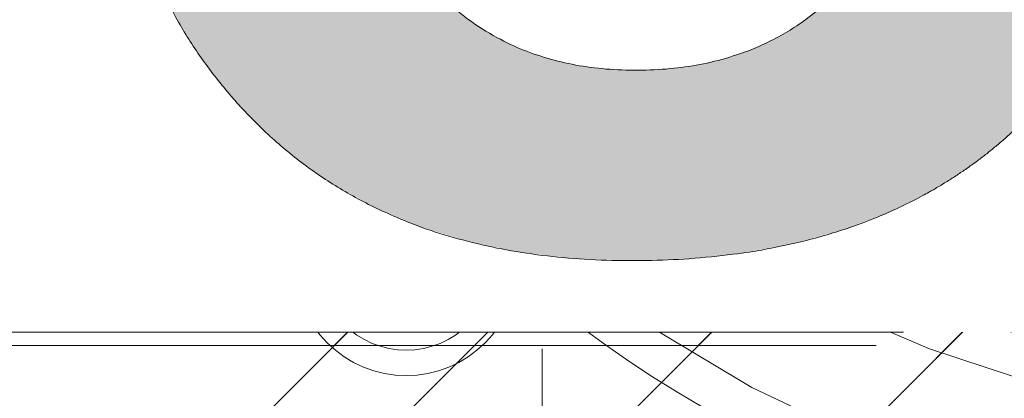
# Model space of a CAD drawing. Header units: inches. Extents: x -416 to -272, y -73 to 47.
# Tile 56 of 206: x -408.571 to -407.146, y -6.659 to -6.111. Entities that reach past the tile are written whole.
import ezdxf

# ---------------------------------------------------------------- set-up
doc = ezdxf.new("R2010")
doc.units = ezdxf.units.IN
doc.header["$LTSCALE"] = 32
doc.header["$MEASUREMENT"] = 0
doc.linetypes.add('Dash Style-1', pattern=[0.083328, 0.041656, -0.041672])
for name, color, linetype, lineweight in [('Black', 7, 'Continuous', 18), ('DashLine', 7, 'Continuous', 13), ('DashLineFill', 7, 'Dash Style-1', 13), ('Drawing', 7, 'Continuous', 18), ('Metal-DeskStructure', 7, 'Continuous', 13), ('None', 7, 'Continuous', 18), ('Plastic-BracketCover', 7, 'Continuous', 13), ('SolidLine', 7, 'Continuous', 15), ('Wood_1-H', 7, 'Continuous', 13)]:
    doc.layers.add(name, color=color, linetype=linetype, lineweight=lineweight)
pattern_1 = [(45, (0, 0), (-1.61301565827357, 1.935715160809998), []), (45, (-1.0608, 1.0608), (-0.4723460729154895, 0.4167612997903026), [])]

# ---------------------------------------------------------------- blocks, each defined once
blk = doc.blocks.new('Group-45')
at = {"layer": 'Plastic-BracketCover', "color": 7}
blk.add_open_spline([(1.38164285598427, 0.884128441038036), (1.463766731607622, 0.884128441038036), (1.549581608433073, 0.884128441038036), (1.553272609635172, 0.8804374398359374), (1.555118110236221, 0.8730554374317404), (1.55696180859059, 0.8619824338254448), (1.55696180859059, 0.8453729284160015), (1.555118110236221, 0.8342999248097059), (1.553272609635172, 0.8269179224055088), (1.549581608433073, 0.8232269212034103), (1.463766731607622, 0.8232269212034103), (1.38164285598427, 0.8232269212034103), (1.255227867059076, 0.7604808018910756), (1.128812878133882, 0.6977346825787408), (1.119585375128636, 0.6940436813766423), (1.112203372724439, 0.692198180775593), (1.106666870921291, 0.6958891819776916), (1.104821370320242, 0.7106531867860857), (1.104821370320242, 0.7327991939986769), (1.106666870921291, 0.7457176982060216), (1.10851237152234, 0.7530997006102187), (1.114048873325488, 0.7567907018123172), (1.117739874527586, 0.7586362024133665), (1.181408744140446, 0.789086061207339), (1.245077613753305, 0.8195359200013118), (1.263532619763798, 0.8287634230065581), (1.304133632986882, 0.8453729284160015), (1.324432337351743, 0.8546004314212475), (1.324432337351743, 0.8555231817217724), (1.324432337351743, 0.856445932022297), (1.28383402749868, 0.871209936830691), (1.246923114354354, 0.8896649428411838), (1.18233149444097, 0.9201148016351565), (1.117739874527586, 0.9505646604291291), (1.114048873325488, 0.9524101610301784), (1.10851237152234, 0.9561011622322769), (1.106666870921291, 0.963483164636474), (1.104821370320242, 0.9745561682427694), (1.104821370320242, 0.9967021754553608), (1.107589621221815, 1.016079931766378), (1.121430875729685, 1.013311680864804), (1.128812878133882, 1.009620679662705), (1.255227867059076, 0.9468745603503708), (1.38164285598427, 0.884128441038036)], degree=2, knots=[0, 0, 0, 0.05246714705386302, 0.05482524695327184, 0.05718334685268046, 0.05954144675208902, 0.06189954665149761, 0.06484717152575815, 0.06779479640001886, 0.07074242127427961, 0.07369004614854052, 0.1392739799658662, 0.1392739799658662, 0.251980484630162, 0.251980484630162, 0.259917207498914, 0.267853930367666, 0.2757906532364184, 0.2837273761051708, 0.2916640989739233, 0.2996008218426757, 0.307537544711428, 0.31547426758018, 0.31547426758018, 0.4512108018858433, 0.4512108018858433, 0.4908944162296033, 0.5305780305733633, 0.5305780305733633, 0.5322202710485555, 0.5322202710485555, 0.6091019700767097, 0.6091019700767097, 0.7421406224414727, 0.7421406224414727, 0.7498287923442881, 0.7575169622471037, 0.7652051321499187, 0.7728933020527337, 0.7836567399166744, 0.8051836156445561, 0.8159470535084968, 0.8159470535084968, 1, 1, 1], dxfattribs=at)
blk = doc.blocks.new('1BRPFY-Leg_Plate (2D)')
at = {"layer": 'DashLineFill', "linetype": 'Continuous', "lineweight": 13}
h = blk.add_hatch(dxfattribs=at)
h.set_pattern_fill('Steel', color=253, style=0, pattern_type=2)
h.set_pattern_definition(pattern_1)
edge = h.paths.add_edge_path()
edge.add_arc((-1.704724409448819, 1.704724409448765), 0.1259842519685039, 90, 180, ccw=False)
edge.add_line((-1.704724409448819, 1.830708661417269), (1.704724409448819, 1.830708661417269))
edge.add_arc((1.704724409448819, 1.704724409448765), 0.1259842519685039, 0, 90, ccw=False)
edge.add_line((1.830708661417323, 1.704724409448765), (1.830708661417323, -1.704724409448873))
edge.add_arc((1.704724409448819, -1.704724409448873), 0.125984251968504, -89.99999999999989, 1.1368683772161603e-13, ccw=False)
edge.add_line((1.704724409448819, -1.830708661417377), (-1.704724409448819, -1.830708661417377))
edge.add_arc((-1.704724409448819, -1.704724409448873), 0.125984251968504, 180, 269.99999999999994, ccw=False)
edge.add_line((-1.830708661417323, -1.704724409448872), (-1.830708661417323, 1.704724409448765))
at = {"layer": 'DashLineFill', "flags": 128}
blk.add_lwpolyline([(-1.830708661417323, 1.704724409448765, -0.414213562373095), (-1.704724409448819, 1.830708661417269), (1.704724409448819, 1.830708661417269, -0.414213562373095), (1.830708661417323, 1.704724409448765), (1.830708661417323, -1.704724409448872, -0.414213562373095), (1.704724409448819, -1.830708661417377), (-1.704724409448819, -1.830708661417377, -0.414213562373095), (-1.830708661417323, -1.704724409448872)], format="xyb", close=True, dxfattribs=at)
at = {"layer": 'SolidLine', "flags": 128}
blk.add_lwpolyline([(1.279527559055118, 1.44094488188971), (1.295349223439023, 1.440167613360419), (1.31101851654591, 1.437843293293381), (1.326384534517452, 1.433994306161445), (1.341299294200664, 1.428657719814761), (1.355619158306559, 1.421884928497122), (1.369206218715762, 1.413741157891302), (1.381929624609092, 1.404304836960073), (1.393666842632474, 1.393666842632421), (1.404304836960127, 1.381929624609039), (1.413741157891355, 1.369206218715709), (1.421884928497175, 1.355619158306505), (1.428657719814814, 1.341299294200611), (1.433994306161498, 1.326384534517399), (1.437843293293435, 1.311018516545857), (1.440167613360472, 1.29534922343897), (1.440944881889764, 1.279527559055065), (1.440167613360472, 1.263705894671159), (1.437843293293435, 1.248036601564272), (1.433994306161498, 1.23267058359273), (1.428657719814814, 1.217755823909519), (1.421884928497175, 1.203435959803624), (1.413741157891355, 1.18984889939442), (1.404304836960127, 1.17712549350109), (1.393666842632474, 1.165388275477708), (1.381929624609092, 1.154750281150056), (1.369206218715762, 1.145313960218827), (1.355619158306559, 1.137170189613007), (1.341299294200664, 1.130397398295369), (1.326384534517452, 1.125060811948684), (1.31101851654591, 1.121211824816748), (1.295349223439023, 1.11888750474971), (1.279527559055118, 1.118110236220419), (1.263705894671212, 1.11888750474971), (1.248036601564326, 1.121211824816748), (1.232670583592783, 1.125060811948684), (1.217755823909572, 1.130397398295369), (1.203435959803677, 1.137170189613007), (1.189848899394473, 1.145313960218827), (1.177125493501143, 1.154750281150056), (1.165388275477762, 1.165388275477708), (1.154750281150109, 1.17712549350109), (1.14531396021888, 1.18984889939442), (1.137170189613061, 1.203435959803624), (1.130397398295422, 1.217755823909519), (1.125060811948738, 1.23267058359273), (1.121211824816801, 1.248036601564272), (1.118887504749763, 1.263705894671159), (1.118110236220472, 1.279527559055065), (1.118887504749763, 1.29534922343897), (1.121211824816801, 1.311018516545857), (1.125060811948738, 1.326384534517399), (1.130397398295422, 1.341299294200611), (1.137170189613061, 1.355619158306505), (1.14531396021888, 1.369206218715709), (1.154750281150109, 1.381929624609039), (1.165388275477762, 1.393666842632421), (1.177125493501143, 1.404304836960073), (1.189848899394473, 1.413741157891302), (1.203435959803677, 1.421884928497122), (1.217755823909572, 1.428657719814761), (1.232670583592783, 1.433994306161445), (1.248036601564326, 1.437843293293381), (1.263705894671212, 1.440167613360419)], close=True, dxfattribs=at)
at = {"layer": 'Plastic-BracketCover', "color": 7}
blk.add_blockref('Group-45', (0, 0), dxfattribs=at)
blk = doc.blocks.new('1BRPX8-Util_Bkt_Lg-F (2D)')
at = {"layer": 'DashLineFill', "linetype": 'Continuous', "lineweight": 13}
h = blk.add_hatch(dxfattribs=at)
h.set_pattern_fill('Steel', color=253, style=0, pattern_type=2)
h.set_pattern_definition(pattern_1)
edge = h.paths.add_edge_path()
edge.add_line((-4.468503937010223, 7.539370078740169), (-2.421259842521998, 7.539370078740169))
edge.add_line((-2.421259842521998, 7.539370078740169), (-2.421259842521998, 7.917322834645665))
edge.add_arc((-2.303149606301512, 7.91732283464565), 0.1181102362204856, 90.0000000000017, 179.9999999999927, ccw=False)
edge.add_line((-2.303149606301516, 8.035433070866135), (2.303149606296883, 8.035433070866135))
edge.add_arc((2.30314960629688, 7.917322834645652), 0.1181102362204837, 6.423306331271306e-12, 89.99999999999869, ccw=False)
edge.add_line((2.421259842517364, 7.917322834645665), (2.421259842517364, 7.539370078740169))
edge.add_line((2.421259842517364, 7.539370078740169), (4.46850393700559, 7.539370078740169))
edge.add_line((4.46850393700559, 7.539370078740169), (4.46850393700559, 7.405511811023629))
edge.add_line((4.46850393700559, 7.405511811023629), (3.129921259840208, 7.405511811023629))
edge.add_line((3.129921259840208, 7.405511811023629), (3.129921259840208, -2.011811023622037))
edge.add_line((3.129921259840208, -2.011811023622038), (4.46850393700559, -2.011811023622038))
edge.add_line((4.46850393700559, -2.011811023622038), (4.46850393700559, -2.145669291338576))
edge.add_line((4.46850393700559, -2.145669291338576), (2.421259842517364, -2.145669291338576))
edge.add_line((2.421259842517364, -2.145669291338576), (2.421259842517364, -2.523622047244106))
edge.add_arc((2.303149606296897, -2.523622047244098), 0.1181102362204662, 269.9999999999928, 359.9999999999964, ccw=False)
edge.add_line((2.303149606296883, -2.641732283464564), (-2.303149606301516, -2.641732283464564))
edge.add_arc((-2.303149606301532, -2.523622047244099), 0.1181102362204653, 180.0000000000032, 270.0000000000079, ccw=False)
edge.add_line((-2.421259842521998, -2.523622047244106), (-2.421259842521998, -2.145669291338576))
edge.add_line((-2.421259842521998, -2.145669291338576), (-4.468503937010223, -2.145669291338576))
edge.add_line((-4.468503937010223, -2.145669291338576), (-4.468503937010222, -2.011811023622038))
edge.add_line((-4.468503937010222, -2.011811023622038), (-3.129921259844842, -2.011811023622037))
edge.add_line((-3.129921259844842, -2.011811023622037), (-3.129921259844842, 7.405511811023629))
edge.add_line((-3.129921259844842, 7.405511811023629), (-4.468503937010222, 7.405511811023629))
edge.add_line((-4.468503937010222, 7.405511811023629), (-4.468503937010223, 7.539370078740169))
at = {"layer": 'SolidLine', "flags": 128}
blk.add_lwpolyline([(1.279527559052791, 1.40409055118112), (1.29212276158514, 1.403471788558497), (1.304596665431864, 1.401621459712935), (1.31682914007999, 1.398557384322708), (1.328702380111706, 1.39430907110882), (1.340102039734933, 1.388917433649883), (1.350918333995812, 1.382434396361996), (1.361047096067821, 1.37492239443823), (1.370390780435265, 1.36645377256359), (1.378859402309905, 1.357110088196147), (1.386371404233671, 1.346981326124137), (1.392854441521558, 1.336165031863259), (1.398246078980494, 1.324765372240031), (1.402494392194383, 1.312892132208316), (1.405558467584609, 1.300659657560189), (1.407408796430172, 1.288185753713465), (1.408027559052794, 1.275590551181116), (1.407408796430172, 1.262995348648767), (1.405558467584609, 1.250521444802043), (1.402494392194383, 1.238288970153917), (1.398246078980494, 1.226415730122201), (1.392854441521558, 1.215016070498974), (1.386371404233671, 1.204199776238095), (1.378859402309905, 1.194071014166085), (1.370390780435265, 1.184727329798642), (1.361047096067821, 1.176258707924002), (1.350918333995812, 1.168746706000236), (1.340102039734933, 1.162263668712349), (1.328702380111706, 1.156872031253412), (1.31682914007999, 1.152623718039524), (1.304596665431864, 1.149559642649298), (1.29212276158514, 1.147709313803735), (1.279527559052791, 1.147090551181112), (1.266932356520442, 1.147709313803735), (1.254458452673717, 1.149559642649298), (1.242225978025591, 1.152623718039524), (1.230352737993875, 1.156872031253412), (1.218953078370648, 1.162263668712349), (1.20813678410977, 1.168746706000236), (1.19800802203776, 1.176258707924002), (1.188664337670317, 1.184727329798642), (1.180195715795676, 1.194071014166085), (1.172683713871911, 1.204199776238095), (1.166200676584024, 1.215016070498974), (1.160809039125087, 1.226415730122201), (1.156560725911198, 1.238288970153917), (1.153496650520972, 1.250521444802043), (1.15164632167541, 1.262995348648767), (1.151027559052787, 1.275590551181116), (1.15164632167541, 1.288185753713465), (1.153496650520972, 1.300659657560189), (1.156560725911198, 1.312892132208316), (1.160809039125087, 1.324765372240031), (1.166200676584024, 1.336165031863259), (1.172683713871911, 1.346981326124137), (1.180195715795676, 1.357110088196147), (1.188664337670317, 1.36645377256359), (1.19800802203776, 1.37492239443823), (1.20813678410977, 1.382434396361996), (1.218953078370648, 1.388917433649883), (1.230352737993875, 1.39430907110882), (1.242225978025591, 1.398557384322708), (1.254458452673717, 1.401621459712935), (1.266932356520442, 1.403471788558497)], close=True, dxfattribs=at)
blk.add_lwpolyline([(0.3885146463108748, 1.024871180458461), (0.4214361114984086, 1.054709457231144), (0.4571237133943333, 1.081177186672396), (0.4952337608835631, 1.104019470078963), (0.5353992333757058, 1.123016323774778), (0.5772333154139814, 1.137984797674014), (0.6203331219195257, 1.148780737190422), (0.6642835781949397, 1.155300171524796), (0.7086614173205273, 1.157480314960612), (0.7530392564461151, 1.155300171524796), (0.7969897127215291, 1.148780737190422), (0.8400895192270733, 1.137984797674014), (0.881923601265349, 1.123016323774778), (0.9220890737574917, 1.104019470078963), (0.9601991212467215, 1.081177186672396), (0.995886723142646, 1.054709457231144), (1.02880818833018, 1.024871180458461), (1.058646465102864, 0.9919497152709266), (1.085114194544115, 0.9562621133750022), (1.107956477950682, 0.9181520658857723)], dxfattribs=at)
blk = doc.blocks.new('Slate-LegBrace (2D)')
at = {"layer": 'DashLineFill', "linetype": 'Continuous', "lineweight": 13}
h = blk.add_hatch(dxfattribs=at)
h.set_pattern_fill('Steel', color=253, style=0, pattern_type=2)
h.set_pattern_definition(pattern_1)
edge = h.paths.add_edge_path()
edge.add_line((-2.199587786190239, 0.1351515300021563), (-1.374775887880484, 0.1351515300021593))
edge.add_arc((3.774758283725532e-15, 0.01355418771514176), 1.380142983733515, 5.054592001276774, 174.9454079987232, ccw=False)
edge.add_line((1.374775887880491, 0.1351515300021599), (2.199718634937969, 0.1351515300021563))
edge.add_arc((6.542437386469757e-05, 0.01705725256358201), 2.202821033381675, 3.073127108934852, 176.9268728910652)
h = blk.add_hatch(dxfattribs=at)
h.set_pattern_fill('Steel', color=253, style=0, pattern_type=2)
h.set_pattern_definition(pattern_1)
edge = h.paths.add_edge_path()
edge.add_line((-2.191696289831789, 0.2375138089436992), (-1.463739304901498, 0.2375137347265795))
edge.add_arc((6.542437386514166e-05, 0.01704129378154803), 1.480314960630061, 8.565281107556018, 171.4347188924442, ccw=False)
edge.add_line((1.463870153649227, 0.2375137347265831), (2.191827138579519, 0.2375138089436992))
edge.add_line((2.191827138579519, 0.2375138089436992), (2.19971863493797, 0.1351515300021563))
edge.add_line((2.19971863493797, 0.1351515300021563), (1.374775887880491, 0.1351515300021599))
edge.add_arc((3.33066907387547e-15, 0.01355418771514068), 1.380142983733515, 5.054592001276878, 174.9454079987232)
edge.add_line((-1.374775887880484, 0.1351515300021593), (-2.19958778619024, 0.1351515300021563))
edge.add_line((-2.19958778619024, 0.1351515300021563), (-2.191696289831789, 0.2375138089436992))
h = blk.add_hatch(dxfattribs=at)
h.set_pattern_fill('Steel', color=253, style=0, pattern_type=2)
h.set_pattern_definition(pattern_1)
h.paths.add_polyline_path([(1.738774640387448, 0.9363963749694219), (1.7304820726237, 0.9368037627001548), (1.722269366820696, 0.9380220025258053), (1.714215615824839, 0.940039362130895), (1.706398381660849, 0.9428364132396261), (1.698892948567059, 0.9463862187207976), (1.691771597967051, 0.9506545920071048), (1.685102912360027, 0.9556004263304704), (1.678951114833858, 0.9611760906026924), (1.673375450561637, 0.9673278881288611), (1.668429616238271, 0.9739965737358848), (1.664161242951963, 0.9811179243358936), (1.660611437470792, 0.9886233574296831), (1.657814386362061, 0.9964405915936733), (1.655797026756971, 1.00449434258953), (1.654578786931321, 1.012707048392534), (1.654171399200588, 1.020999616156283), (1.654578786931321, 1.029292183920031), (1.655797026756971, 1.037504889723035), (1.657814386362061, 1.045558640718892), (1.660611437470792, 1.053375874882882), (1.664161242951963, 1.060881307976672), (1.668429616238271, 1.06800265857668), (1.673375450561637, 1.074671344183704), (1.678951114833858, 1.080823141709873), (1.685102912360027, 1.086398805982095), (1.691771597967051, 1.09134464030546), (1.698892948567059, 1.095613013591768), (1.706398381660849, 1.099162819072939), (1.714215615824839, 1.10195987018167), (1.722269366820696, 1.10397722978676), (1.7304820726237, 1.10519546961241), (1.738774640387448, 1.105602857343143), (1.747067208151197, 1.10519546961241), (1.755279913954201, 1.10397722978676), (1.763333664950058, 1.10195987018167), (1.771150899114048, 1.099162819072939), (1.778656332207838, 1.095613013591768), (1.785777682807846, 1.09134464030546), (1.79244636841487, 1.086398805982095), (1.798598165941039, 1.080823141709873), (1.804173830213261, 1.074671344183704), (1.809119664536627, 1.06800265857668), (1.813388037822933, 1.060881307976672), (1.816937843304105, 1.053375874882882), (1.819734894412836, 1.045558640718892), (1.821752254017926, 1.037504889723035), (1.822970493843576, 1.029292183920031), (1.823377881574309, 1.020999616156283), (1.822970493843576, 1.012707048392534), (1.821752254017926, 1.00449434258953), (1.819734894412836, 0.9964405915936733), (1.816937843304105, 0.9886233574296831), (1.813388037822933, 0.9811179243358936), (1.809119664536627, 0.9739965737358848), (1.804173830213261, 0.9673278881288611), (1.798598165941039, 0.9611760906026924), (1.79244636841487, 0.9556004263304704), (1.785777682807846, 0.9506545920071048), (1.778656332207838, 0.9463862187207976), (1.771150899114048, 0.9428364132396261), (1.763333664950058, 0.940039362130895), (1.755279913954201, 0.9380220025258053), (1.747067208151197, 0.9368037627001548)])
at = {"layer": 'DashLineFill', "flags": 128}
for points in [[(-2.199587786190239, 0.1351515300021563), (-1.374775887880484, 0.1351515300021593, -0.9154551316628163), (1.374775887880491, 0.1351515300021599), (2.199718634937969, 0.1351515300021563, 0.9477524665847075)], [(-2.191696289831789, 0.2375138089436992), (-1.463739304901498, 0.2375137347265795, -0.8606629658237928), (1.463870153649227, 0.2375137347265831), (2.191827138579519, 0.2375138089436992), (2.19971863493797, 0.1351515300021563), (1.374775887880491, 0.1351515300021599, 0.9154551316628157), (-1.374775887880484, 0.1351515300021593), (-2.19958778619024, 0.1351515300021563)]]:
    blk.add_lwpolyline(points, format="xyb", close=True, dxfattribs=at)
blk.add_lwpolyline([(1.738774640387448, 0.9363963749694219), (1.7304820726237, 0.9368037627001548), (1.722269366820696, 0.9380220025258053), (1.714215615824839, 0.940039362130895), (1.706398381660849, 0.9428364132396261), (1.698892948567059, 0.9463862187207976), (1.691771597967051, 0.9506545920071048), (1.685102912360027, 0.9556004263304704), (1.678951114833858, 0.9611760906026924), (1.673375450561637, 0.9673278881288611), (1.668429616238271, 0.9739965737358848), (1.664161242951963, 0.9811179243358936), (1.660611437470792, 0.9886233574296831), (1.657814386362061, 0.9964405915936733), (1.655797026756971, 1.00449434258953), (1.654578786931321, 1.012707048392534), (1.654171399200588, 1.020999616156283), (1.654578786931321, 1.029292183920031), (1.655797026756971, 1.037504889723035), (1.657814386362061, 1.045558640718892), (1.660611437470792, 1.053375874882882), (1.664161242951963, 1.060881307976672), (1.668429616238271, 1.06800265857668), (1.673375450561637, 1.074671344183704), (1.678951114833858, 1.080823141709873), (1.685102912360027, 1.086398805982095), (1.691771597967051, 1.09134464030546), (1.698892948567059, 1.095613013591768), (1.706398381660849, 1.099162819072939), (1.714215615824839, 1.10195987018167), (1.722269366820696, 1.10397722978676), (1.7304820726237, 1.10519546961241), (1.738774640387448, 1.105602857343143), (1.747067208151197, 1.10519546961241), (1.755279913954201, 1.10397722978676), (1.763333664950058, 1.10195987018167), (1.771150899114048, 1.099162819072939), (1.778656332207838, 1.095613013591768), (1.785777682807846, 1.09134464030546), (1.79244636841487, 1.086398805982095), (1.798598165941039, 1.080823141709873), (1.804173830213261, 1.074671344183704), (1.809119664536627, 1.06800265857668), (1.813388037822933, 1.060881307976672), (1.816937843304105, 1.053375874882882), (1.819734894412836, 1.045558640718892), (1.821752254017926, 1.037504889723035), (1.822970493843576, 1.029292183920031), (1.823377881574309, 1.020999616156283), (1.822970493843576, 1.012707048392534), (1.821752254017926, 1.00449434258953), (1.819734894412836, 0.9964405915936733), (1.816937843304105, 0.9886233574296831), (1.813388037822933, 0.9811179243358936), (1.809119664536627, 0.9739965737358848), (1.804173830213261, 0.9673278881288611), (1.798598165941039, 0.9611760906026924), (1.79244636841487, 0.9556004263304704), (1.785777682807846, 0.9506545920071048), (1.778656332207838, 0.9463862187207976), (1.771150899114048, 0.9428364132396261), (1.763333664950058, 0.940039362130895), (1.755279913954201, 0.9380220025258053), (1.747067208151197, 0.9368037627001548)], close=True, dxfattribs=at)
blk = doc.blocks.new('TLLegSleeve (2D)')
at = {"layer": 'DashLineFill', "linetype": 'Continuous', "lineweight": 13}
h = blk.add_hatch(dxfattribs=at)
h.set_pattern_fill('Steel', color=253, style=0, pattern_type=2)
h.set_pattern_definition(pattern_1)
edge = h.paths.add_edge_path()
edge.add_line((1.08267716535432, 1.402343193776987), (1.08267716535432, 2.913385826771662))
edge.add_arc((-1.707523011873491e-13, 2.913385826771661), 1.08267716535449, 4.479377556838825e-14, 180)
edge.add_line((-1.082677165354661, 2.913385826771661), (-1.08267716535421, 1.402343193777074))
edge.add_arc((-1.332267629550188e-15, 2.886579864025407e-15), 1.771653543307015, 127.6698869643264, 412.330113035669)
edge.add_line((1.08267716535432, 1.402343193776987), (1.08267716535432, 1.402343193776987))
edge = h.paths.add_edge_path()
edge.add_arc((1.665334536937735e-15, 2.91338582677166), 0.7480314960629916, 0, 180, ccw=False)
edge.add_arc((1.665334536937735e-15, 2.91338582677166), 0.7480314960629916, 180, 360, ccw=False)
edge = h.paths.add_edge_path()
edge.add_arc((-1.723066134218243e-13, 9.149983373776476e-17), 1.437007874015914, 0, 180, ccw=False)
edge.add_arc((-1.723066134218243e-13, 5.70119602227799e-16), 1.437007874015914, 180, 360, ccw=False)
at = {"layer": 'DashLine', "color": 8, "flags": 128}
blk.add_lwpolyline([(0.6327836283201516, 1.527674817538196), (0.7794749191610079, 1.458295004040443), (0.9186594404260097, 1.374871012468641), (1.048996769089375, 1.278206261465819), (1.169231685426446, 1.169231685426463), (1.278206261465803, 1.048996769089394), (1.374871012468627, 0.9186594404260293), (1.458295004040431, 0.7794749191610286), (1.527674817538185, 0.6327836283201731), (1.582342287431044, 0.4799982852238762), (1.621770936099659, 0.3225902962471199), (1.64558104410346, 0.1620755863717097), (1.653543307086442, 1.118599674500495e-14), (1.645581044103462, -0.1620755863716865), (1.621770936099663, -0.3225902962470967), (1.582342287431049, -0.4799982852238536), (1.527674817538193, -0.6327836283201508), (1.45829500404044, -0.7794749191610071), (1.374871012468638, -0.9186594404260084), (1.278206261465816, -1.048996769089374), (1.169231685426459, -1.169231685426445), (1.048996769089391, -1.278206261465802), (0.918659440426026, -1.374871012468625), (0.7794749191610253, -1.458295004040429)], dxfattribs=at)
at = {"layer": 'DashLineFill', "flags": 128}
for points in [[(1.08267716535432, 1.402343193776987), (1.08267716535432, 2.913385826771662, 0.9999999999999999), (-1.082677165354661, 2.913385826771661), (-1.08267716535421, 1.402343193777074, 2.931618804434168), (1.08267716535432, 1.402343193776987)], [(-1.437007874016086, 3.308097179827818e-16, -0.9999999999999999), (1.437007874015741, 3.308097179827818e-16, -0.9999999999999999)]]:
    blk.add_lwpolyline(points, format="xyb", close=True, dxfattribs=at)
blk = doc.blocks.new('Group-97')
at = {"layer": 'SolidLine', "flags": 128}
blk.add_lwpolyline([(61.27952755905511, -8.30708661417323, -0.414213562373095), (62.99212598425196, -6.594488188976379, -0.414213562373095), (64.70472440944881, -8.30708661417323, -0.414213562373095), (62.99212598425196, -10.01968503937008, -0.414213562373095)], format="xyb", close=True, dxfattribs=at)
at = {"layer": 'Wood_1-H', "color": 7}
for name in ['1BRPX8-Util_Bkt_Lg-F (2D)', 'TLLegSleeve (2D)', 'Slate-LegBrace (2D)', '1BRPFY-Leg_Plate (2D)']:
    blk.add_blockref(name, (62.99212598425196, -8.30708661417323), dxfattribs=at)
blk = doc.blocks.new('TL14_lower_leg (2D)')
at = {"layer": 'DashLine', "flags": 128}
blk.add_lwpolyline([(-0.5273196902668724, 1.273062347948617), (-0.3999985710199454, 1.318618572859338), (-0.2688252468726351, 1.351475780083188), (-0.135062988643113, 1.371317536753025), (-1.777195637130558e-14, 1.377952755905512), (0.1350629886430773, 1.371317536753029), (0.2688252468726, 1.351475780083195), (0.3999985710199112, 1.318618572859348), (0.5273196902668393, 1.27306234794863), (0.649562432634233, 1.215245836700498), (0.7655495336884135, 1.14572584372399), (0.8741639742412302, 1.065171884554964), (0.9743597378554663, 0.9743597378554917), (1.065171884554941, 0.8741639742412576), (1.14572584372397, 0.7655495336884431), (1.215245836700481, 0.6495624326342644), (1.273062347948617, 0.5273196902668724), (1.318618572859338, 0.3999985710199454), (1.351475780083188, 0.2688252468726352), (1.371317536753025, 0.1350629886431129), (1.377952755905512, 1.783045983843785e-14)], dxfattribs=at)
blk = doc.blocks.new('Group-50')
at = {"layer": 'DashLineFill', "linetype": 'Continuous', "lineweight": 13}
h = blk.add_hatch(dxfattribs=at)
h.set_pattern_fill('Steel', color=253, style=0, pattern_type=2)
h.set_pattern_definition(pattern_1)
h.paths.add_polyline_path([(-2.066929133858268, 1.397637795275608), (2.066929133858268, 1.397637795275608), (2.066929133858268, 0.1377952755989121), (2.106299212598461, 0.1377952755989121), (2.106299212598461, -0.1377952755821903), (2.066929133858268, -0.1377952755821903), (2.066929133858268, -5.275590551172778), (2.106299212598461, -5.275590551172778), (2.106299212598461, -5.55118110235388), (2.066929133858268, -5.55118110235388), (2.066929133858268, -5.82677165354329), (-2.066929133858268, -5.82677165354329), (-2.066929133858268, -5.55118110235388), (-2.106299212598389, -5.55118110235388), (-2.106299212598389, -5.275590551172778), (-2.066929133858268, -5.275590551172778), (-2.066929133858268, -0.1377952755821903), (-2.106299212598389, -0.1377952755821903), (-2.106299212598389, 0.1377952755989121), (-2.066929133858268, 0.1377952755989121)])
at = {"layer": 'DashLineFill', "flags": 128}
blk.add_lwpolyline([(-2.066929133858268, 1.397637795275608), (2.066929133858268, 1.397637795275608), (2.066929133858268, 0.1377952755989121), (2.106299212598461, 0.1377952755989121), (2.106299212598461, -0.1377952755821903), (2.066929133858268, -0.1377952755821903), (2.066929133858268, -5.275590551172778), (2.106299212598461, -5.275590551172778), (2.106299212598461, -5.55118110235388), (2.066929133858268, -5.55118110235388), (2.066929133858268, -5.82677165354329), (-2.066929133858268, -5.82677165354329), (-2.066929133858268, -5.55118110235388), (-2.106299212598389, -5.55118110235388), (-2.106299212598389, -5.275590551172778), (-2.066929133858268, -5.275590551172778), (-2.066929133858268, -0.1377952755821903), (-2.106299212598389, -0.1377952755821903), (-2.106299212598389, 0.1377952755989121), (-2.066929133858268, 0.1377952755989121)], close=True, dxfattribs=at)
blk = doc.blocks.new('TL14_upper_leg (2D)')
at = {"layer": 'DashLine', "flags": 128}
blk.add_lwpolyline([(-0.5753267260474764, 1.076360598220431), (-0.4670545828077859, 1.127569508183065), (-0.3542844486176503, 1.167919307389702), (-0.2381023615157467, 1.197021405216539), (-0.1196272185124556, 1.214595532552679), (0, 1.22047244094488), (0.1196272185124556, 1.214595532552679), (0.2381023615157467, 1.197021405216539), (0.3542844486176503, 1.167919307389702), (0.4670545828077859, 1.127569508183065), (0.5753267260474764, 1.076360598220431), (0.6780581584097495, 1.01478574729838), (0.7742595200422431, 0.9434379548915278), (0.8630043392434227, 0.8630043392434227), (0.9434379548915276, 0.7742595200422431), (1.01478574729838, 0.6780581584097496), (1.076360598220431, 0.5753267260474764), (1.127569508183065, 0.467054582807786), (1.167919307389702, 0.3542844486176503), (1.197021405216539, 0.2381023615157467), (1.214595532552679, 0.1196272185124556), (1.22047244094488, 7.47323834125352e-17)], dxfattribs=at)
at = {"layer": 'DashLine', "color": 7}
blk.add_blockref('Group-50', (0, 0), dxfattribs=at)
blk = doc.blocks.new('1BRPT9-Bracket (2D)')
at = {"layer": 'DashLineFill', "linetype": 'Continuous', "lineweight": 13}
h = blk.add_hatch(dxfattribs=at)
h.set_pattern_fill('Steel', color=253, style=0, pattern_type=2)
h.set_pattern_definition(pattern_1)
edge = h.paths.add_edge_path()
edge.add_line((-2.32206875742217, -8.74015748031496), (-2.32206875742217, 8.740157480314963))
edge.add_line((-2.32206875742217, 8.740157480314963), (1.677931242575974, 8.740157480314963))
edge.add_arc((1.677931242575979, 8.488188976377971), 0.2519685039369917, -3.979039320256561e-12, 90.0000000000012, ccw=False)
edge.add_line((1.929899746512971, 8.488188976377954), (1.929899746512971, 7.480314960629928))
edge.add_line((1.929899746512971, 7.480314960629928), (2.323600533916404, 7.461135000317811))
edge.add_line((2.323600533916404, 7.461135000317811), (2.323600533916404, -7.480314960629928))
edge.add_line((2.323600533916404, -7.480314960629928), (1.929899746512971, -7.480314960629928))
edge.add_line((1.929899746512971, -7.480314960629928), (1.929899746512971, -8.488188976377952))
edge.add_arc((1.677931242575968, -8.488188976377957), 0.2519685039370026, -90.00000000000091, 1.0800249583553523e-12, ccw=False)
edge.add_line((1.677931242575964, -8.74015748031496), (-2.32206875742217, -8.74015748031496))
blk = doc.blocks.new('Group-73')
at = {"layer": 'Metal-DeskStructure', "linetype": 'Continuous', "lineweight": 0, "true_color": 0xff0000}
blk.add_hatch(color=1, dxfattribs=at).paths.add_polyline_path([(1.696691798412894, -0.9301181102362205), (1.696691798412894, -1.274606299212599), (0.1120461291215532, -1.274606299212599), (0.1117940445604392, -1.244883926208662), (0.1126520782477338, -1.21546436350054), (0.1146202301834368, -1.186347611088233), (0.1176985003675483, -1.15753366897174), (0.1218868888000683, -1.129022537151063), (0.1271853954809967, -1.1008142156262), (0.1335940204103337, -1.072908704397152), (0.1411127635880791, -1.045306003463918), (0.1549813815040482, -1.000302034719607), (0.1707507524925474, -0.9557186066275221), (0.1884208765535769, -0.9115557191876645), (0.2079917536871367, -0.8678133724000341), (0.2294633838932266, -0.8244915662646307), (0.2528357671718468, -0.7815903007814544), (0.2781089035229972, -0.7391095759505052), (0.3052827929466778, -0.6970493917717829), (0.3357030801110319, -0.6545855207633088), (0.3707154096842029, -0.6108937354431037), (0.4103197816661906, -0.5659740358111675), (0.4545161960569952, -0.5198264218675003), (0.5033046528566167, -0.4724508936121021), (0.556685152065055, -0.4238474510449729), (0.6146576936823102, -0.3740160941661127), (0.6772222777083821, -0.3229568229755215), (0.7737142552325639, -0.2345473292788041), (0.8618799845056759, -0.1517895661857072), (0.941719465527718, -0.07468353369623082), (1.013232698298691, -0.003229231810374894), (1.076419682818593, 0.06257333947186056), (1.131280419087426, 0.1227241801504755), (1.177814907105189, 0.17722329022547), (1.216023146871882, 0.226070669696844), (1.247940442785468, 0.2720417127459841), (1.275602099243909, 0.3179118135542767), (1.299008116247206, 0.3636809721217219), (1.318158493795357, 0.4093491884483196), (1.333053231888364, 0.4549164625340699), (1.343692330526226, 0.5003827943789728), (1.350075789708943, 0.5457481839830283), (1.352203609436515, 0.5910126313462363), (1.350445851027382, 0.633224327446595), (1.345172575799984, 0.6737371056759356), (1.33638378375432, 0.7125509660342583), (1.32407947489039, 0.7496659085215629), (1.308259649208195, 0.7850819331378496), (1.288924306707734, 0.8187990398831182), (1.266073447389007, 0.8508172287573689), (1.239707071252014, 0.8811364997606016), (1.21053162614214, 0.9087644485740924), (1.179253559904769, 0.9327086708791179), (1.1458728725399, 0.9529691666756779), (1.110389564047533, 0.9695459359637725), (1.072803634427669, 0.9824389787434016), (1.033115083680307, 0.9916482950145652), (0.9913239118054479, 0.9971738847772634), (0.9474301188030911, 0.9990157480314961), (0.9007274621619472, 0.9970140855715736), (0.8564301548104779, 0.9910090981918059), (0.814538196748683, 0.9810007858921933), (0.7750515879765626, 0.9669891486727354), (0.7379703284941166, 0.9489741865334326), (0.7032944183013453, 0.9269558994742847), (0.6710238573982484, 0.9009342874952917), (0.6411586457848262, 0.8709093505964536), (0.6142706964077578, 0.8373520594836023), (0.5909319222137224, 0.8007333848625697), (0.5711423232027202, 0.7610533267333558), (0.5549018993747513, 0.7183118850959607), (0.5422106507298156, 0.6725090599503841), (0.5330685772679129, 0.6236448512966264), (0.5274756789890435, 0.5717192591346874), (0.5254319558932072, 0.516732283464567), (0.1809437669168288, 0.5856299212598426), (0.1914063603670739, 0.6671096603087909), (0.2071842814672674, 0.7436104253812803), (0.2282775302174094, 0.8151322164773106), (0.2546861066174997, 0.8816750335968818), (0.2864100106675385, 0.943238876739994), (0.3234492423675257, 0.9998237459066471), (0.3658038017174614, 1.051429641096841), (0.4134736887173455, 1.098056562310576), (0.4659542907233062, 1.139435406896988), (0.5227409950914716, 1.175297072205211), (0.5838338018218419, 1.205641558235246), (0.6492327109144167, 1.230468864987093), (0.7189377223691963, 1.249778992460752), (0.7929488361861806, 1.263571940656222), (0.8712660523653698, 1.271847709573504), (0.9538893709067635, 1.274606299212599), (1.037496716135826, 1.271486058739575), (1.116612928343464, 1.262125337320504), (1.191238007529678, 1.246524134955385), (1.261371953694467, 1.22468245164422), (1.327014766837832, 1.196600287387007), (1.388166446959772, 1.162277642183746), (1.444826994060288, 1.121714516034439), (1.496996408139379, 1.074910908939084), (1.543800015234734, 1.023481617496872), (1.584363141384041, 0.9690414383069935), (1.618685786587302, 0.9115903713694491), (1.646767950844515, 0.8511284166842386), (1.66860963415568, 0.7876555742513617), (1.684210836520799, 0.7211718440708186), (1.69357155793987, 0.6516772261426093), (1.696691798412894, 0.5791717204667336), (1.695766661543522, 0.5418296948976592), (1.692991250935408, 0.5046222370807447), (1.688365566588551, 0.46754934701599), (1.681889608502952, 0.4306110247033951), (1.67356337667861, 0.3938072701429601), (1.663386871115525, 0.3571380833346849), (1.651360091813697, 0.3206034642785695), (1.637483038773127, 0.284203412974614), (1.621452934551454, 0.2476351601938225), (1.602967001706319, 0.2105959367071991), (1.582025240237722, 0.1730857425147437), (1.558627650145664, 0.1351045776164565), (1.532774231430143, 0.09665244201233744), (1.50446498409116, 0.05772933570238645), (1.473699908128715, 0.01833525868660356), (1.440479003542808, -0.02152978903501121), (1.403490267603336, -0.06341332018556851), (1.361421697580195, -0.108862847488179), (1.314273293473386, -0.1578783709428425), (1.262045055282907, -0.2104598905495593), (1.20473698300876, -0.2666074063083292), (1.142349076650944, -0.3263209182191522), (1.07488133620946, -0.3896004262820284), (1.002333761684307, -0.4564459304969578), (0.939382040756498, -0.5112058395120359), (0.8829399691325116, -0.5613736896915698), (0.8330075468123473, -0.6069494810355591), (0.789584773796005, -0.6479332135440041), (0.7526716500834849, -0.6843248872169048), (0.7222681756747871, -0.716124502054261), (0.6983743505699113, -0.7433320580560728), (0.6809901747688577, -0.7659475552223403), (0.6671720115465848, -0.7862922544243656), (0.6539762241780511, -0.8066874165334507), (0.6414028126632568, -0.8271330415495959), (0.6294517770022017, -0.8476291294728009), (0.6181231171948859, -0.8681756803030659), (0.6074168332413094, -0.8887726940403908), (0.5973329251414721, -0.9094201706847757), (0.5878713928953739, -0.9301181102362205)])
at = {"layer": 'Metal-DeskStructure', "color": 7}
blk.add_open_spline([(1.696691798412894, -0.9301181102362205), (1.696691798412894, -1.102362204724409), (1.696691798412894, -1.274606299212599), (0.9043689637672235, -1.274606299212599), (0.1120461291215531, -1.274606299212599), (0.1088175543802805, -1.155111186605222), (0.1411127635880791, -1.045306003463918), (0.192785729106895, -0.8644490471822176), (0.4177798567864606, -0.5296497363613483), (0.6772222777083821, -0.3229568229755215), (1.079842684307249, 0.04198461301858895), (1.352203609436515, 0.410156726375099), (1.352203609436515, 0.763257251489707), (1.127210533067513, 0.999015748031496), (0.7558087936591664, 0.999015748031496), (0.5265084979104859, 0.742802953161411), (0.5254319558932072, 0.516732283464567), (0.353187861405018, 0.5511811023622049), (0.1809437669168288, 0.5856299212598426), (0.2121634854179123, 0.9215068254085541), (0.614783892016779, 1.274606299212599), (1.297301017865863, 1.274606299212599), (1.696691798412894, 0.8752155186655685), (1.696691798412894, 0.4295344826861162), (1.57827427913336, 0.1388723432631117), (1.302683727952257, -0.1819319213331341), (1.002333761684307, -0.4564459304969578), (0.737507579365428, -0.6846696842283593), (0.6244727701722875, -0.8472254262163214), (0.5878713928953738, -0.9301181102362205), (1.142281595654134, -0.9301181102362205), (1.696691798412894, -0.9301181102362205)], degree=2, knots=[0, 0, 0, 0.02128628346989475, 0.02128628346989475, 0.1192031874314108, 0.1192031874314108, 0.1339760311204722, 0.1339760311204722, 0.1582533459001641, 0.1825306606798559, 0.1825306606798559, 0.2223012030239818, 0.2620717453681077, 0.2999486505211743, 0.3378255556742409, 0.3781971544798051, 0.4185687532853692, 0.4185687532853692, 0.4499368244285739, 0.4499368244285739, 0.5101754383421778, 0.5704140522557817, 0.6314176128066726, 0.6924211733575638, 0.7232558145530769, 0.75409045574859, 0.7849250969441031, 0.7849250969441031, 0.8114174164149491, 0.8379097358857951, 0.8379097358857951, 1, 1, 1], dxfattribs=at)
blk = doc.blocks.new('SlateLegLocator-L2')
at = {"color": 255, "linetype": 'Dash Style-1', "lineweight": 5}
blk.add_wipeout([(-2.106299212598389, 1.3779527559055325), (2.10629921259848, 1.3779527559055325), (2.10629921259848, -5.807086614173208), (-2.106299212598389, -5.807086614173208)], dxfattribs=at).dxf.layer = 'Black'
at = {"layer": 'Black', "linetype": 'Dash Style-1', "lineweight": 5, "flags": 128}
blk.add_lwpolyline([(-2.106299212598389, 1.377952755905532), (2.106299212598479, 1.377952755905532), (2.106299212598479, -5.807086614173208), (-2.106299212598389, -5.807086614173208)], close=True, dxfattribs=at)
at = {"layer": 'Metal-DeskStructure', "color": 7}
blk.add_blockref('Group-73', (0, 0), dxfattribs=at)
blk = doc.blocks.new('Group-98')
at = {"layer": 'None', "color": 7, "rotation": 180}
blk.add_blockref('1BRPT9-Bracket (2D)', (62.99212598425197, -12.00787401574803), dxfattribs=at)
at = {"layer": 'None', "color": 7}
for name in ['1BRPFY-Leg_Plate (2D)', 'TL14_upper_leg (2D)', 'TL14_lower_leg (2D)']:
    blk.add_blockref(name, (62.99212598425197, -8.30708661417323), dxfattribs=at)
blk.add_blockref('SlateLegLocator-L2', (62.99212598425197, -8.30708661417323), dxfattribs=at)
blk = doc.blocks.new('Group-99')
at = {"layer": 'None'}
blk.add_blockref('Group-97', (0, 0), dxfattribs=at)
blk.add_blockref('Group-98', (0, 0), dxfattribs=at)
blk = doc.blocks.new('SL Credenza Desk (2D)-2')
at = {"layer": 'None'}
blk.add_blockref('Group-99', (0, 0), dxfattribs=at)
at = {"layer": 'Drawing', "color": 0, "flags": 1}
for tag in ['Tag', 'Catalog', 'Option1', 'Option2', 'Option3', 'Option4', 'Option5', 'Option6', 'Option7', 'Option8', 'Option9', 'Option10', 'Option11', 'Option12', 'Custom', 'FinishGroup', 'Discount', 'Item2', 'Item3', 'Item6', 'Item9', 'Item10', 'Item12', 'Item13', 'Item16', 'Item19', 'Item20', 'Item21', 'Item22', 'Item23', 'Item24', 'Item25', 'Item8', 'Item18', 'Item1', 'Item4', 'Item5', 'Item7', 'Item11', 'Item14', 'Item15', 'Item17']:
    blk.add_attdef(tag, (-56.28870742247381, 1.485347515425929), '', height=0.007086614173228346, dxfattribs=at)
blk = doc.blocks.new('Group-100')
at = {"layer": 'Drawing', "rotation": 180}
blk.add_blockref('SL Credenza Desk (2D)-2', (15.71916659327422, 1.485347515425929), dxfattribs=at)
at = {"layer": 'Drawing', "color": 0, "flags": 1}
for tag in ['Tag', 'Catalog', 'Option1', 'Option2', 'Option3', 'Option4', 'Option5', 'Option6', 'Option7', 'Option8', 'Option9', 'Option10', 'Option11', 'Option12', 'Custom', 'FinishGroup', 'Discount', 'Item2', 'Item3', 'Item6', 'Item9', 'Item10', 'Item12', 'Item13', 'Item16', 'Item19', 'Item20', 'Item21', 'Item22', 'Item23', 'Item24', 'Item25', 'Item8', 'Item18', 'Item1', 'Item4', 'Item5', 'Item7', 'Item11', 'Item14', 'Item15', 'Item17']:
    blk.add_attdef(tag, (-56.28870742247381, 1.485347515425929), '', height=0.007086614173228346, dxfattribs=at)

msp = doc.modelspace()

# ---------------------------------------------------------------- block references
at = {"layer": 'Drawing', "color": 7}
msp.add_blockref('Group-100', (-359.4593240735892, -14.97747349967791), dxfattribs=at)

doc.saveas('drawing.dxf')
